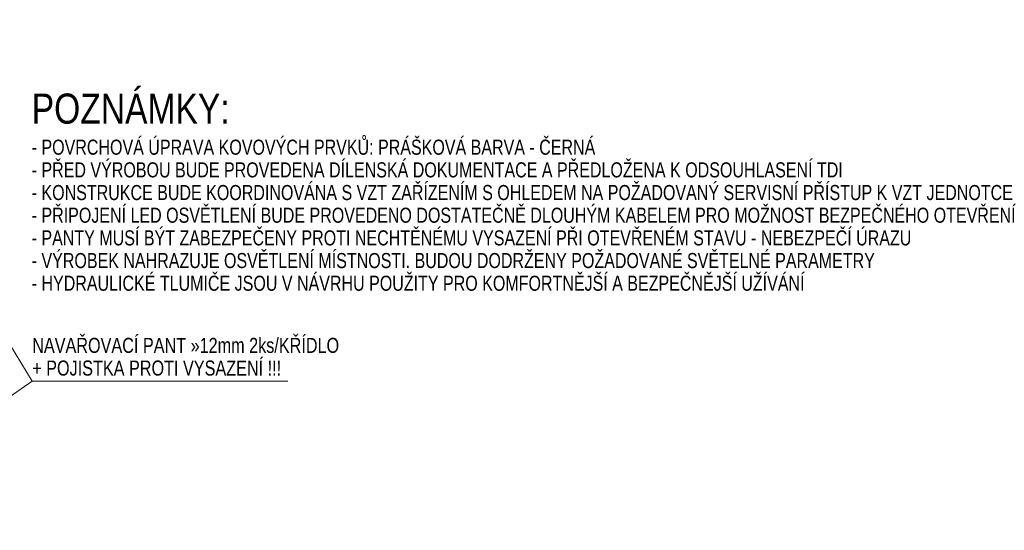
# Model space of a CAD drawing. Header units: millimetres. Extents: x 343 to 29776, y -61286 to -49226.
# Tile 12 of 19: x 4594 to 7866, y -52678 to -50982. Entities that reach past the tile are written whole.
import ezdxf

# ---------------------------------------------------------------- set-up
doc = ezdxf.new("R2010")
doc.units = ezdxf.units.MM
doc.layers.add('XR$1$VÝKRES (Z5) - REV. DVÍŘKA_1', color=7, linetype='Continuous', lineweight=25)
doc.styles.add('ARIAL', font='ARIAL.TTF')
doc.styles.add('ARIALNARROW', font='ARIALN.TTF')

msp = doc.modelspace()

# ---------------------------------------------------------------- linework, layer by layer
at = {"layer": 'XR$1$VÝKRES (Z5) - REV. DVÍŘKA_1', "color": 7, "linetype": 'Continuous', "lineweight": 13}
for p, q in [((4635.6, -52182.3), (3899.5, -50982.2)), ((3923.5, -52678.2), (4635.6, -52182.3)), ((4635.6, -52182.3), (5485.6, -52182.3))]:
    msp.add_line(p, q, dxfattribs=at)

# ---------------------------------------------------------------- texts
at = {"layer": 'XR$1$VÝKRES (Z5) - REV. DVÍŘKA_1', "color": 7, "linetype": 'Continuous', "lineweight": 50, "insert": (4633.8, -51328.9), "char_height": 100, "width": 698.649, "attachment_point": 7, "style": 'ARIAL'}
msp.add_mtext('\\W0.80;POZNÁMKY:', dxfattribs=at)
at = {"layer": 'XR$1$VÝKRES (Z5) - REV. DVÍŘKA_1', "color": 7, "linetype": 'Continuous', "lineweight": 13, "char_height": 50, "attachment_point": 1, "line_spacing_factor": 0.903614, "style": 'ARIALNARROW'}
for s, insert, width in [('\\W0.93;- POVRCHOVÁ ÚPRAVA KOVOVÝCH PRVKŮ: PRÁŠKOVÁ BARVA - ČERNÁ\\P- PŘED VÝROBOU BUDE PROVEDENA DÍLENSKÁ DOKUMENTACE A PŘEDLOŽENA K ODSOUHLASENÍ TDI\\P- KONSTRUKCE BUDE KOORDINOVÁNA S VZT ZAŘÍZENÍM S OHLEDEM NA POŽADOVANÝ SERVISNÍ PŘÍSTUP K VZT JEDNOTCE\\P- PŘIPOJENÍ LED OSVĚTLENÍ BUDE PROVEDENO DOSTATEČNĚ DLOUHÝM KABELEM PRO MOŽNOST BEZPEČNÉHO OTEVŘENÍ\\P- PANTY MUSÍ BÝT ZABEZPEČENY PROTI NECHTĚNÉMU VYSAZENÍ PŘI OTEVŘENÉM STAVU - NEBEZPEČÍ ÚRAZU\\P- VÝROBEK NAHRAZUJE OSVĚTLENÍ MÍSTNOSTI. BUDOU DODRŽENY POŽADOVANÉ SVĚTELNÉ PARAMETRY \\P- HYDRAULICKÉ TLUMIČE JSOU V NÁVRHU POUŽITY PRO KOMFORTNĚJŠÍ A BEZPEČNĚJŠÍ UŽÍVÁNÍ', (4633.8, -51380.6), 3283.344), ('\\W0.94;NAVAŘOVACÍ PANT »12mm 2ks/KŘÍDLO\\P+ POJISTKA PROTI VYSAZENÍ !!!', (4635.6, -52038.9), 1050.232)]:
    msp.add_mtext(s, dxfattribs=dict(at, insert=insert, width=width))

doc.saveas('drawing.dxf')
